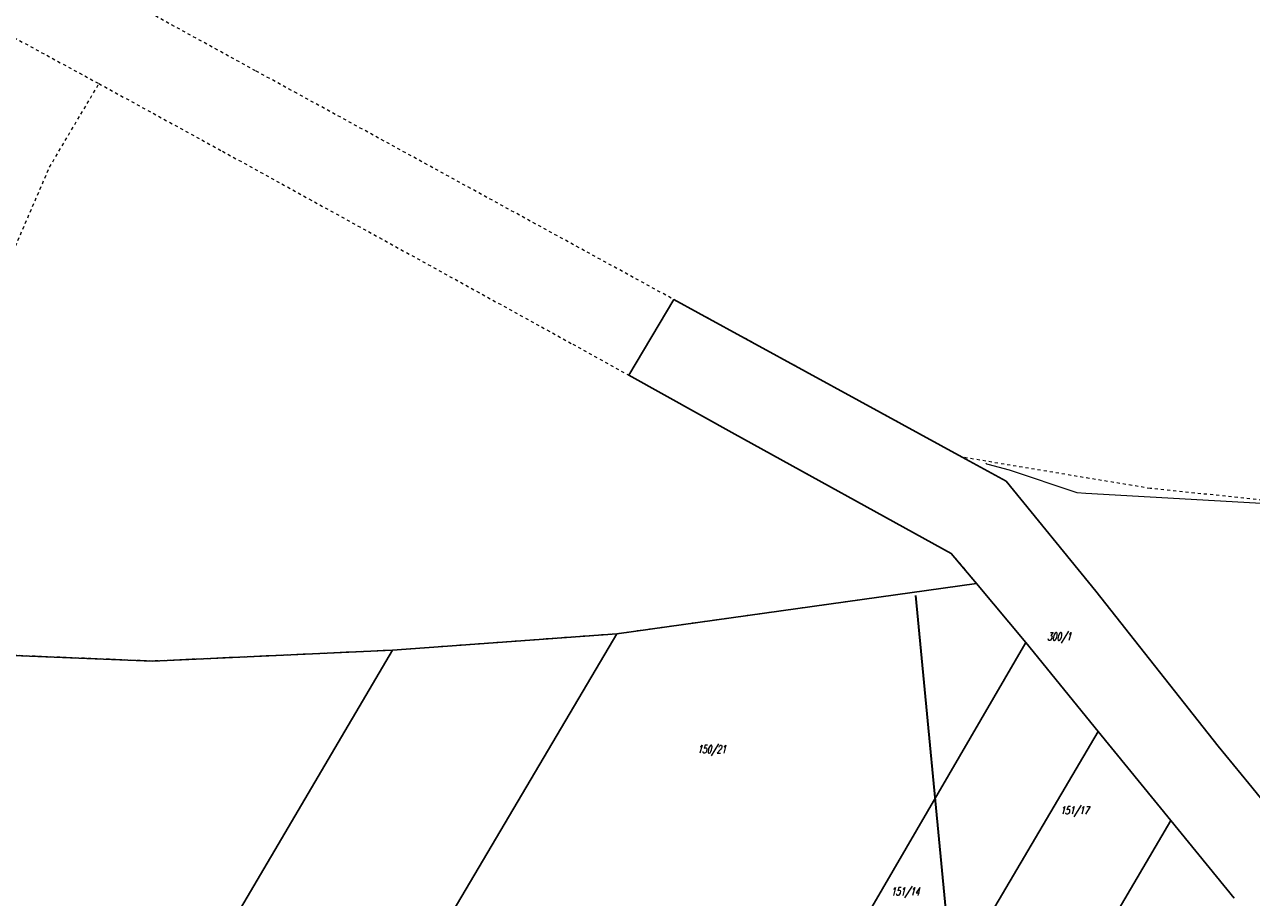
# Model space of a CAD drawing. Header units: metres. Extents: x 8430084 to 8437887, y 5768320 to 5771876.
# Tile 21 of 50: x 8433390 to 8433589, y 5770706 to 5770848. Entities that reach past the tile are written whole.
import ezdxf
from ezdxf.enums import TextEntityAlignment as Align

# ---------------------------------------------------------------- set-up
doc = ezdxf.new("R2010")
doc.units = ezdxf.units.M
doc.header["$MEASUREMENT"] = 0
for name, pattern in [('4_SUEP_A', [0]), ('4_SULO', [0]), ('4_SUWP', [0]), ('GDE', [0]), ('GUZ', [1, 0.5, -0.5])]:
    doc.linetypes.add(name, pattern=pattern)
for name, color, linetype, lineweight in [('Dzialki', 4, 'GDE', 30), ('Numery_dzialek', 4, 'CONTINUOUS', 30), ('SUEP_L_0', 1, '4_SUEP_A', 18), ('SUL_L_1', 7, '4_SULO', 35), ('SUWP_L_0', 5, '4_SUWP', 18), ('Uzytki', 253, 'GUZ', 18)]:
    doc.layers.add(name, color=color, linetype=linetype, lineweight=lineweight)
doc.styles.get("Standard").update_dxf_attribs({"font": 'Simplex.SHX', "width": 0.75})

msp = doc.modelspace()

# ---------------------------------------------------------------- linework, layer by layer
at = {"layer": 'Dzialki'}
for p, q in [((8433495.25, 5770803.15), (8433487.92, 5770790.91)), ((8433499.18, 5770801), (8433495.25, 5770803.15)), ((8433525.23, 5770786.75), (8433499.18, 5770801)), ((8433487.92, 5770790.91), (8433505.12, 5770781.36)), ((8433541.9, 5770777.63), (8433525.23, 5770786.75)), ((8433505.12, 5770781.36), (8433540.15, 5770762.05)), ((8433549.02, 5770773.74), (8433541.9, 5770777.63)), ((8433563.54, 5770755.91), (8433549.02, 5770773.74)), ((8433540.15, 5770762.05), (8433544.25, 5770757.15)), ((8433544.25, 5770757.15), (8433486.01, 5770749.03)), ((8433552.22, 5770747.63), (8433544.25, 5770757.15)), ((8433583.4, 5770730.85), (8433563.54, 5770755.91)), ((8433434.03, 5770661.13), (8433486.01, 5770749.03)), ((8433486.01, 5770749.03), (8433449.68, 5770746.37)), ((8433410.81, 5770744.61), (8433375, 5770746.08)), ((8433449.68, 5770746.37), (8433386.6, 5770639.19)), ((8433449.68, 5770746.37), (8433410.81, 5770744.61)), ((8433508.67, 5770672.84), (8433552.22, 5770747.63)), ((8433563.96, 5770733.21), (8433552.22, 5770747.63)), ((8433529.85, 5770675.4), (8433563.96, 5770733.21)), ((8433575.71, 5770718.78), (8433563.96, 5770733.21)), ((8433588.32, 5770724.8), (8433583.4, 5770730.85)), ((8433594.17, 5770717.59), (8433588.32, 5770724.8)), ((8433575.71, 5770718.78), (8433551.67, 5770678.04)), ((8433585.97, 5770706.23), (8433575.71, 5770718.78))]:
    msp.add_line(p, q, dxfattribs=at)
at = {"layer": 'SUEP_L_0', "linetype": '4_SUEP_A'}
msp.add_line((8433543.18, 5770664.11), (8433534.43, 5770755.24), dxfattribs=at)
at = {"layer": 'SUL_L_1', "linetype": '4_SULO'}
msp.add_line((8433543.18, 5770664.11), (8433534.43, 5770755.24), dxfattribs=at)
at = {"layer": 'SUWP_L_0', "linetype": '4_SUWP'}
for p, q in [((8433545.73, 5770776.65), (8433545.84, 5770776.53)), ((8433545.84, 5770776.53), (8433546.05, 5770776.48)), ((8433546.05, 5770776.48), (8433549.52, 5770775.56)), ((8433549.52, 5770775.56), (8433560.48, 5770771.89)), ((8433560.48, 5770771.89), (8433561.93, 5770771.81)), ((8433561.93, 5770771.81), (8433603.71, 5770769.43))]:
    msp.add_line(p, q, dxfattribs=at)
at = {"layer": 'Uzytki'}
for p, q in [((8433427.5, 5770840.2), (8433409.26, 5770850.18)), ((8433385.77, 5770847.01), (8433402.13, 5770838.12)), ((8433434.17, 5770836.56), (8433427.5, 5770840.2)), ((8433394.13, 5770824.6), (8433402.13, 5770838.12)), ((8433402.13, 5770838.12), (8433422.13, 5770827.18)), ((8433478.12, 5770812.51), (8433434.17, 5770836.56)), ((8433422.13, 5770827.18), (8433478.85, 5770795.94)), ((8433382.67, 5770798.04), (8433394.13, 5770824.6)), ((8433499.18, 5770801), (8433478.12, 5770812.51)), ((8433515.14, 5770792.27), (8433499.18, 5770801)), ((8433478.85, 5770795.94), (8433505.12, 5770781.36)), ((8433520.58, 5770789.29), (8433515.14, 5770792.27)), ((8433525.23, 5770786.75), (8433520.58, 5770789.29)), ((8433534.33, 5770781.77), (8433525.23, 5770786.75)), ((8433539.13, 5770779.15), (8433534.33, 5770781.77)), ((8433505.12, 5770781.36), (8433533.92, 5770765.49)), ((8433541.9, 5770777.63), (8433539.13, 5770779.15)), ((8433572.38, 5770772.56), (8433541.9, 5770777.63)), ((8433593.5, 5770770.39), (8433572.38, 5770772.56)), ((8433533.92, 5770765.49), (8433540.15, 5770762.05)), ((8433540.15, 5770762.05), (8433544.25, 5770757.15)), ((8433544.25, 5770757.15), (8433486.01, 5770749.03)), ((8433486.01, 5770749.03), (8433449.68, 5770746.37)), ((8433410.81, 5770744.61), (8433375, 5770746.08)), ((8433449.68, 5770746.37), (8433410.81, 5770744.61))]:
    msp.add_line(p, q, dxfattribs=at)

# ---------------------------------------------------------------- texts
at = {"layer": 'Numery_dzialek', "oblique": 15, "width": 0.7}
for s, p in [('300/1', (8433557.62, 5770748.5)), ('150/21', (8433501.35, 5770730.25)), ('151/17', (8433560.09, 5770720.34)), ('151/14', (8433532.68, 5770707.21))]:
    msp.add_text(s, height=1.26, dxfattribs=at).set_placement(p, align=Align.MIDDLE)

doc.saveas('drawing.dxf')
